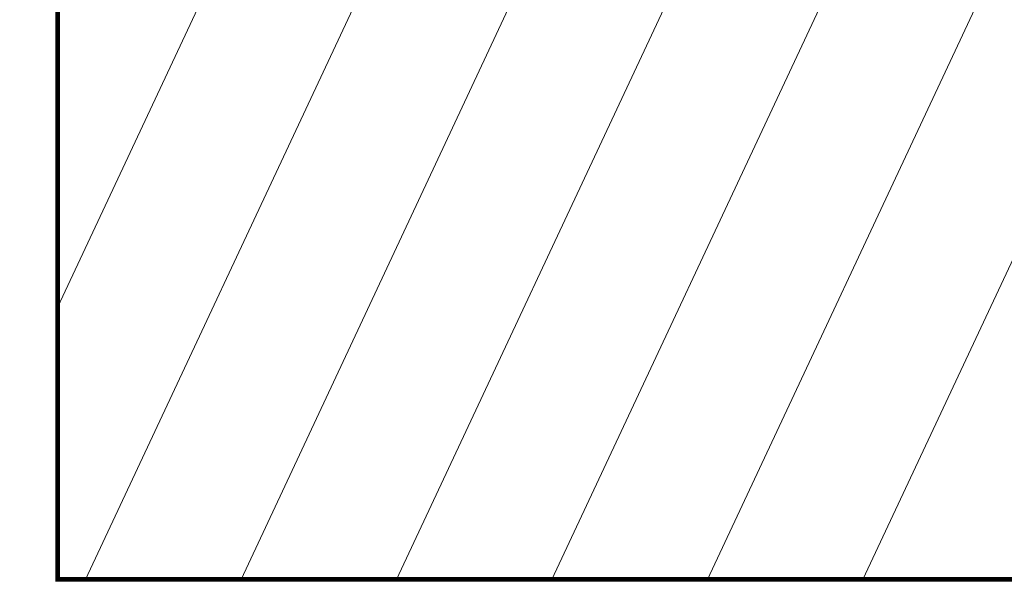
# Model space of a CAD drawing. Header units: metres. Extents: x 39929 to 50394, y 387420 to 399996.
# Tile 38 of 96: x 48122 to 48344, y 391330 to 391458. Entities that reach past the tile are written whole.
import ezdxf

# ---------------------------------------------------------------- set-up
doc = ezdxf.new("R2010")
doc.units = ezdxf.units.M
for name, color, linetype, lineweight in [('Topo', 7, 'Continuous', 18), ('X-XX-AL-TEKENBLAD_KADER_BLAD2-VIEWPORT-G', 1, 'Continuous', 18), ('X-XX-AL-TEKENBLAD_KADER_BLAD2-VIEWPORTKADER-G', 1, 'Continuous', 50)]:
    doc.layers.add(name, color=color, linetype=linetype, lineweight=lineweight)
picture_1 = doc.add_image_def('image1.tif', size_in_pixel=(8000, 10000))

msp = doc.modelspace()

# ---------------------------------------------------------------- hatches: boundary and pattern name
at = {"layer": 'X-XX-AL-TEKENBLAD_KADER_BLAD2-VIEWPORT-G'}
h = msp.add_hatch(dxfattribs=at)
h.set_pattern_fill('ANSI31', color=256, scale=10)
h.set_pattern_definition([(64.9199, (46679.752, 390991.003), (-28.7565, 13.45835), [])])
h.paths.add_polyline_path([(48130.193, 391332.173), (48562.922, 391332.173), (48562.922, 391726.697), (48130.193, 391726.697)])

# ---------------------------------------------------------------- linework, layer by layer
at = {"layer": 'X-XX-AL-TEKENBLAD_KADER_BLAD2-VIEWPORTKADER-G', "const_width": 1}
msp.add_lwpolyline([(48130.193, 391332.173), (48562.922, 391332.173), (48562.922, 391726.697), (48130.193, 391726.697)], close=True, dxfattribs=at)

# ---------------------------------------------------------------- pictures from other files: only their frames are drawn
at = {"layer": 'Topo'}
image = msp.add_image(picture_1, insert=(40047.863, 387419.719), size_in_units=(9985.024, 12481.28), rotation=0.5470194, dxfattribs=dict(at, brightness=90, contrast=40))
image.dxf.flags = 7

doc.saveas('drawing.dxf')
